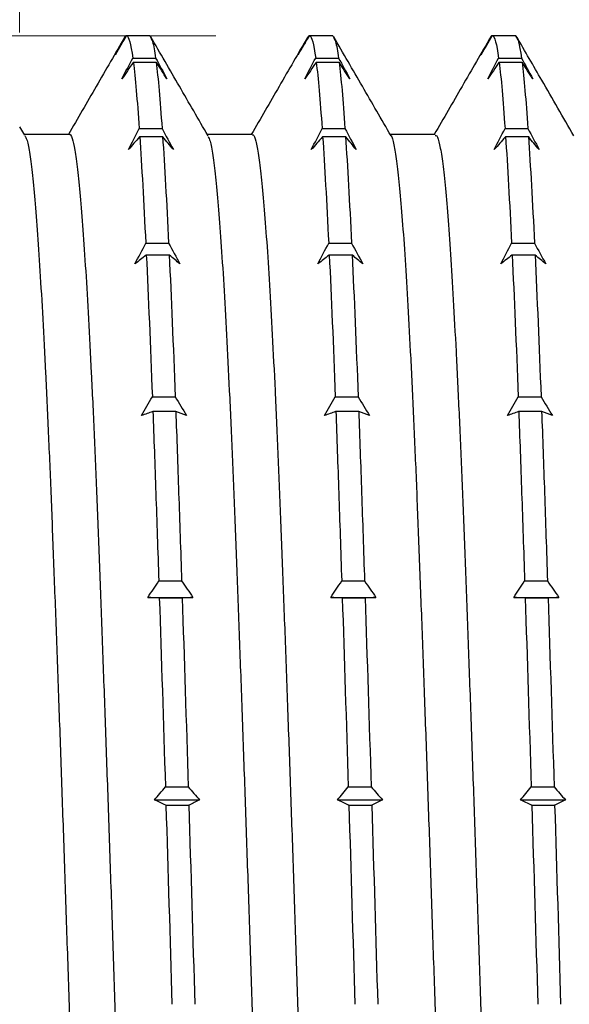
# Model space of a CAD drawing. Header units: millimetres. Extents: x 0 to 420, y 0 to 297.
# Tile 17 of 68: x 131 to 137, y 138 to 148. Entities that reach past the tile are written whole.
import ezdxf

# ---------------------------------------------------------------- set-up
doc = ezdxf.new("R2010")
doc.units = ezdxf.units.MM
doc.styles.add('SLDTEXTSTYLE0', font='TXT', dxfattribs={"width": 0.75})
doc.dimstyles.new('SLDDIMSTYLE0', dxfattribs={"dimtxt": 3.5, "dimasz": 3.302, "dimexe": 0, "dimexo": 0.0625, "dimgap": 0.875, "dimtad": 1, "dimrnd": 1e-09, "dimzin": 12, "dimdsep": 46, "dimtxsty": 'SLDTEXTSTYLE0', "dimsah": 1, "dimcen": 0.09, "dimadec": 0, "dimazin": 3, "dimtfac": 1, "dimtmove": 0, "dimatfit": 0, "dimfxl": 0, "dimfrac": 2, "dimtolj": 1, "dimtzin": 12, "dimarcsym": 0})

# ---------------------------------------------------------------- blocks, each defined once
blk = doc.blocks.new('_D_41')
at = {"color": 7, "linetype": 'Continuous', "lineweight": 0}
for p, q in [((131.282, 148.106), (131.282, 168.41)), ((151.082, 150.625), (151.082, 168.41)), ((131.282, 167.41), (124.932, 167.41)), ((151.082, 167.41), (131.282, 167.41)), ((151.082, 167.41), (157.432, 167.41))]:
    blk.add_line(p, q, dxfattribs=at)
at = {"color": 7, "linetype": 'Continuous', "lineweight": 18}
for points in [[(131.282, 167.41), (127.98, 167.918), (127.98, 166.902)], [(151.082, 167.41), (154.384, 166.902), (154.384, 167.918)]]:
    blk.add_solid(points, dxfattribs=at)
at = {"color": 7, "linetype": 'Continuous', "lineweight": 18, "insert": (136.455, 171.921), "char_height": 3.5, "attachment_point": 1, "style": 'SLDTEXTSTYLE0'}
blk.add_mtext('19,80', dxfattribs=at)
blk = doc.blocks.new('_D_44')
at = {"color": 7, "linetype": 'Continuous', "lineweight": 0}
for p, q in [((126.607, 148.07), (126.607, 154.42)), ((133.377, 148.07), (125.607, 148.07)), ((126.607, 127.176), (126.607, 148.07)), ((134.35, 127.176), (125.607, 127.176)), ((126.607, 127.176), (126.607, 120.826))]:
    blk.add_line(p, q, dxfattribs=at)
at = {"color": 7, "linetype": 'Continuous', "lineweight": 18}
for points in [[(126.607, 148.07), (127.115, 151.372), (126.099, 151.372)], [(126.607, 127.176), (126.099, 123.874), (127.115, 123.874)]]:
    blk.add_solid(points, dxfattribs=at)
at = {"color": 7, "linetype": 'Continuous', "lineweight": 18, "insert": (122.096, 130.784), "char_height": 3.5, "attachment_point": 1, "rotation": 90, "style": 'SLDTEXTSTYLE0'}
blk.add_mtext('20,89', dxfattribs=at)

msp = doc.modelspace()

# ---------------------------------------------------------------- linework, layer by layer
at = {"color": 7, "linetype": 'Continuous', "lineweight": 25}
for p, q in [((132.40622, 148.05045), (132.41968, 148.07466)), ((132.41968, 148.07466), (132.66391, 148.07466)), ((132.42329, 148.07035), (132.42573, 148.07457)), ((132.42573, 148.07457), (132.66996, 148.07457)), ((132.66996, 148.07457), (132.6724, 148.07035)), ((132.6724, 148.07035), (132.69478, 148.0306)), ((134.36007, 148.04757), (134.37353, 148.07466)), ((134.37353, 148.07466), (134.61776, 148.07466)), ((134.37714, 148.07035), (134.37957, 148.07457)), ((134.37957, 148.07457), (134.6238, 148.07457)), ((134.6238, 148.07457), (134.62624, 148.07035)), ((134.62624, 148.07035), (134.64906, 148.02984)), ((136.32737, 148.07466), (136.5716, 148.07466)), ((136.33098, 148.07035), (136.33342, 148.07457)), ((136.33342, 148.07457), (136.57765, 148.07457)), ((136.57765, 148.07457), (136.58009, 148.07035)), ((136.58009, 148.07035), (136.60307, 148.02954)), ((132.49031, 147.83395), (132.73454, 147.83395)), ((132.49625, 147.78936), (132.49382, 147.78525)), ((132.49625, 147.78936), (132.74048, 147.78936)), ((132.74292, 147.78525), (132.74048, 147.78936)), ((134.44416, 147.83395), (134.68839, 147.83395)), ((134.4501, 147.78936), (134.44766, 147.78525)), ((134.4501, 147.78936), (134.69433, 147.78936)), ((134.69677, 147.78525), (134.69433, 147.78936)), ((136.398, 147.83395), (136.64223, 147.83395)), ((136.40394, 147.78936), (136.40151, 147.78525)), ((136.40394, 147.78936), (136.64817, 147.78936)), ((136.65061, 147.78525), (136.64817, 147.78936)), ((131.33648, 147.00966), (131.28401, 147.10039)), ((131.81196, 147.01754), (131.33193, 147.01754)), ((132.5589, 147.08132), (132.80313, 147.08132)), ((133.7658, 147.01754), (133.28652, 147.01754)), ((134.51274, 147.08132), (134.75697, 147.08132)), ((135.71965, 147.01754), (135.24042, 147.01754)), ((136.46659, 147.08132), (136.71082, 147.08132)), ((132.56481, 146.99447), (132.56237, 146.99067)), ((132.56481, 146.99447), (132.80904, 146.99447)), ((132.81148, 146.99067), (132.80904, 146.99447)), ((134.51865, 146.99447), (134.51622, 146.99067)), ((134.51865, 146.99447), (134.76288, 146.99447)), ((134.76532, 146.99067), (134.76288, 146.99447)), ((136.4725, 146.99447), (136.47006, 146.99067)), ((136.4725, 146.99447), (136.71673, 146.99447)), ((136.71917, 146.99067), (136.71673, 146.99447)), ((132.62925, 145.85453), (132.87348, 145.85453)), ((134.5831, 145.85453), (134.82733, 145.85453)), ((136.53694, 145.85453), (136.78117, 145.85453)), ((132.6353, 145.72976), (132.63286, 145.72646)), ((132.6353, 145.72976), (132.87953, 145.72976)), ((132.88197, 145.72646), (132.87953, 145.72976)), ((134.58915, 145.72976), (134.58671, 145.72646)), ((134.58915, 145.72976), (134.83338, 145.72976)), ((134.83582, 145.72646), (134.83338, 145.72976)), ((136.54299, 145.72976), (136.54056, 145.72646)), ((136.54299, 145.72976), (136.78722, 145.72976)), ((136.78966, 145.72646), (136.78722, 145.72976)), ((132.69959, 144.21507), (132.94382, 144.21507)), ((134.65344, 144.21507), (134.89767, 144.21507)), ((136.60728, 144.21507), (136.85151, 144.21507)), ((132.70547, 144.05865), (132.70304, 144.05602)), ((132.70547, 144.05865), (132.94971, 144.05865)), ((132.95214, 144.05602), (132.94971, 144.05865)), ((134.65932, 144.05865), (134.65689, 144.05602)), ((134.65932, 144.05865), (134.90355, 144.05865)), ((134.90599, 144.05602), (134.90355, 144.05865)), ((136.61317, 144.05865), (136.61073, 144.05602)), ((136.61317, 144.05865), (136.8574, 144.05865)), ((136.85984, 144.05602), (136.8574, 144.05865)), ((132.76818, 142.24517), (133.01241, 142.24517)), ((134.72203, 142.24517), (134.96626, 142.24517)), ((136.67587, 142.24517), (136.9201, 142.24517)), ((132.65282, 142.07034), (133.13347, 142.07034)), ((134.60667, 142.07034), (135.08732, 142.07034)), ((136.56051, 142.07034), (137.04116, 142.07034)), ((132.77415, 142.06494), (132.77171, 142.0631)), ((132.77415, 142.06494), (133.01838, 142.06494)), ((133.02081, 142.0631), (133.01838, 142.06494)), ((134.72799, 142.06494), (134.72556, 142.0631)), ((134.72799, 142.06494), (134.97222, 142.06494)), ((134.97466, 142.0631), (134.97222, 142.06494)), ((136.68184, 142.06494), (136.6794, 142.0631)), ((136.68184, 142.06494), (136.92607, 142.06494)), ((136.92851, 142.0631), (136.92607, 142.06494)), ((132.83882, 140.04359), (133.08305, 140.04359)), ((134.79266, 140.04359), (135.03689, 140.04359)), ((136.74651, 140.04359), (136.99074, 140.04359)), ((132.7235, 139.90488), (133.20415, 139.90488)), ((134.67735, 139.90488), (135.15799, 139.90488)), ((136.63119, 139.90488), (137.11184, 139.90488)), ((132.84486, 139.84859), (132.84242, 139.84765)), ((132.84486, 139.84859), (133.08909, 139.84859)), ((133.09153, 139.84765), (133.08909, 139.84859)), ((134.7987, 139.84859), (134.79627, 139.84765)), ((134.7987, 139.84859), (135.04294, 139.84859)), ((135.04537, 139.84765), (135.04294, 139.84859)), ((136.75255, 139.84859), (136.75011, 139.84765)), ((136.75255, 139.84859), (136.99678, 139.84859)), ((136.99922, 139.84765), (136.99678, 139.84859))]:
    msp.add_line(p, q, dxfattribs=at)
for points in [[(132.41968, 148.07466), (132.38116, 148.00659), (132.34272, 147.93849), (132.30436, 147.87035)], [(132.30436, 147.87035), (132.34394, 147.93705), (132.38359, 148.00371), (132.42329, 148.07035)], [(132.42573, 148.07457), (132.4474, 148.06742), (132.46915, 147.98579), (132.49031, 147.83395)], [(134.37353, 148.07466), (134.33501, 148.00659), (134.29657, 147.93849), (134.25821, 147.87035)], [(134.25821, 147.87035), (134.29779, 147.93705), (134.33743, 148.00371), (134.37714, 148.07035)], [(134.37957, 148.07457), (134.40125, 148.06742), (134.423, 147.98579), (134.44416, 147.83395)], [(136.32737, 148.07466), (136.28885, 148.00659), (136.25041, 147.93849), (136.21206, 147.87035)], [(136.21206, 147.87035), (136.25164, 147.93705), (136.29128, 148.00371), (136.33098, 148.07035)], [(136.33342, 148.07457), (136.35509, 148.06742), (136.37684, 147.98579), (136.398, 147.83395)], [(136.57765, 148.07457), (136.59932, 148.06742), (136.62107, 147.98579), (136.64223, 147.83395)], [(132.37495, 147.61348), (132.41332, 147.68701), (132.45178, 147.7605), (132.49031, 147.83395)], [(132.49382, 147.78525), (132.45413, 147.72802), (132.41451, 147.67076), (132.37495, 147.61348)], [(132.73454, 147.83395), (132.77494, 147.76048), (132.81529, 147.687), (132.85559, 147.61348)], [(132.85559, 147.61348), (132.81813, 147.67077), (132.78057, 147.72803), (132.74292, 147.78525)], [(134.32879, 147.61348), (134.36717, 147.68701), (134.40562, 147.7605), (134.44416, 147.83395)], [(134.44766, 147.78525), (134.40798, 147.72802), (134.36835, 147.67076), (134.32879, 147.61348)], [(134.68839, 147.83395), (134.72879, 147.76048), (134.76914, 147.687), (134.80944, 147.61348)], [(134.80944, 147.61348), (134.77198, 147.67077), (134.73442, 147.72803), (134.69677, 147.78525)], [(136.28264, 147.61348), (136.32101, 147.68701), (136.35947, 147.7605), (136.398, 147.83395)], [(136.40151, 147.78525), (136.36182, 147.72802), (136.3222, 147.67076), (136.28264, 147.61348)], [(136.64223, 147.83395), (136.68263, 147.76048), (136.72299, 147.687), (136.76329, 147.61348)], [(136.76329, 147.61348), (136.72583, 147.67077), (136.68827, 147.72803), (136.65061, 147.78525)], [(132.44351, 146.85575), (132.48189, 146.93098), (132.52035, 147.00617), (132.5589, 147.08132)], [(132.80313, 147.08132), (132.84352, 147.00616), (132.88386, 146.93097), (132.92416, 146.85575)], [(134.39736, 146.85575), (134.43574, 146.93098), (134.4742, 147.00617), (134.51274, 147.08132)], [(134.75697, 147.08132), (134.79737, 147.00616), (134.83771, 146.93097), (134.87801, 146.85575)], [(136.3512, 146.85575), (136.38958, 146.93098), (136.42805, 147.00617), (136.46659, 147.08132)], [(136.71082, 147.08132), (136.75121, 147.00616), (136.79156, 146.93097), (136.83185, 146.85575)], [(132.56237, 146.99067), (132.52269, 146.94572), (132.48307, 146.90074), (132.44351, 146.85575)], [(132.56481, 146.99447), (132.58584, 146.68004), (132.60754, 146.29672), (132.62925, 145.85453)], [(132.80904, 146.99447), (132.83007, 146.68004), (132.85177, 146.29672), (132.87348, 145.85453)], [(132.92416, 146.85575), (132.88669, 146.90075), (132.84913, 146.94572), (132.81148, 146.99067)], [(134.51622, 146.99067), (134.47654, 146.94572), (134.43691, 146.90074), (134.39736, 146.85575)], [(134.51865, 146.99447), (134.53969, 146.68004), (134.56139, 146.29672), (134.5831, 145.85453)], [(134.76288, 146.99447), (134.78392, 146.68004), (134.80562, 146.29672), (134.82733, 145.85453)], [(134.87801, 146.85575), (134.84054, 146.90075), (134.80298, 146.94572), (134.76532, 146.99067)], [(136.47006, 146.99067), (136.43038, 146.94572), (136.39076, 146.90074), (136.3512, 146.85575)], [(136.4725, 146.99447), (136.49353, 146.68004), (136.51524, 146.29672), (136.53694, 145.85453)], [(136.71673, 146.99447), (136.73776, 146.68004), (136.75947, 146.29672), (136.78117, 145.85453)], [(136.83185, 146.85575), (136.79439, 146.90075), (136.75682, 146.94572), (136.71917, 146.99067)], [(132.51393, 145.63516), (132.55229, 145.70832), (132.59073, 145.78144), (132.62925, 145.85453)], [(132.87348, 145.85453), (132.9139, 145.78143), (132.95427, 145.70831), (132.99458, 145.63516)], [(134.46778, 145.63516), (134.50614, 145.70832), (134.54458, 145.78144), (134.5831, 145.85453)], [(134.82733, 145.85453), (134.86774, 145.78143), (134.90811, 145.70831), (134.94843, 145.63516)], [(136.42163, 145.63516), (136.45998, 145.70832), (136.49842, 145.78144), (136.53694, 145.85453)], [(136.78117, 145.85453), (136.82159, 145.78143), (136.86196, 145.70831), (136.90227, 145.63516)], [(132.63286, 145.72646), (132.59316, 145.69604), (132.55352, 145.66561), (132.51393, 145.63516)], [(132.6353, 145.72976), (132.65702, 145.27636), (132.67868, 144.76551), (132.69959, 144.21507)], [(132.87953, 145.72976), (132.90125, 145.27636), (132.92291, 144.76551), (132.94382, 144.21507)], [(132.99458, 145.63516), (132.95714, 145.66561), (132.9196, 145.69605), (132.88197, 145.72646)], [(134.58671, 145.72646), (134.54701, 145.69604), (134.50736, 145.66561), (134.46778, 145.63516)], [(134.58915, 145.72976), (134.61087, 145.27636), (134.63252, 144.76551), (134.65344, 144.21507)], [(134.83338, 145.72976), (134.8551, 145.27636), (134.87675, 144.76551), (134.89767, 144.21507)], [(134.94843, 145.63516), (134.91099, 145.66561), (134.87345, 145.69605), (134.83582, 145.72646)], [(136.54056, 145.72646), (136.50085, 145.69604), (136.46121, 145.66561), (136.42163, 145.63516)], [(136.54299, 145.72976), (136.56472, 145.27636), (136.58637, 144.76551), (136.60728, 144.21507)], [(136.78722, 145.72976), (136.80895, 145.27636), (136.8306, 144.76551), (136.85151, 144.21507)], [(136.90227, 145.63516), (136.86483, 145.66561), (136.82729, 145.69605), (136.78966, 145.72646)], [(132.5842, 144.01291), (132.62258, 144.08033), (132.66105, 144.14772), (132.69959, 144.21507)], [(132.94382, 144.21507), (132.98421, 144.14771), (133.02456, 144.08032), (133.06485, 144.01291)], [(134.53805, 144.01291), (134.57643, 144.08033), (134.61489, 144.14772), (134.65344, 144.21507)], [(134.89767, 144.21507), (134.93806, 144.14771), (134.9784, 144.08032), (135.01869, 144.01291)], [(136.49189, 144.01291), (136.53027, 144.08033), (136.56874, 144.14772), (136.60728, 144.21507)], [(136.85151, 144.21507), (136.89191, 144.14771), (136.93225, 144.08032), (136.97254, 144.01291)], [(132.70304, 144.05602), (132.66337, 144.04166), (132.62375, 144.02728), (132.5842, 144.01291)], [(133.06485, 144.01291), (133.02738, 144.02729), (132.98981, 144.04166), (132.95214, 144.05602)], [(134.65689, 144.05602), (134.61721, 144.04166), (134.5776, 144.02728), (134.53805, 144.01291)], [(135.01869, 144.01291), (134.98122, 144.02729), (134.94365, 144.04166), (134.90599, 144.05602)], [(136.61073, 144.05602), (136.57106, 144.04166), (136.53144, 144.02728), (136.49189, 144.01291)], [(136.97254, 144.01291), (136.93507, 144.02729), (136.8975, 144.04166), (136.85984, 144.05602)], [(132.65282, 142.07034), (132.69119, 142.12865), (132.72965, 142.18692), (132.76818, 142.24517)], [(133.01241, 142.24517), (133.05281, 142.18691), (133.09317, 142.12864), (133.13347, 142.07034)], [(134.60667, 142.07034), (134.64504, 142.12865), (134.68349, 142.18692), (134.72203, 142.24517)], [(134.96626, 142.24517), (135.00666, 142.18691), (135.04701, 142.12864), (135.08732, 142.07034)], [(136.56051, 142.07034), (136.59889, 142.12865), (136.63734, 142.18692), (136.67587, 142.24517)], [(136.9201, 142.24517), (136.96051, 142.18691), (137.00086, 142.12864), (137.04116, 142.07034)], [(132.77171, 142.0631), (132.73202, 142.06552), (132.69239, 142.06793), (132.65282, 142.07034)], [(133.13347, 142.07034), (133.09601, 142.06793), (133.05846, 142.06552), (133.02081, 142.0631)], [(134.72556, 142.0631), (134.68586, 142.06552), (134.64623, 142.06793), (134.60667, 142.07034)], [(135.08732, 142.07034), (135.04986, 142.06793), (135.01231, 142.06552), (134.97466, 142.0631)], [(136.6794, 142.0631), (136.63971, 142.06552), (136.60008, 142.06793), (136.56051, 142.07034)], [(137.04116, 142.07034), (137.00371, 142.06793), (136.96615, 142.06552), (136.92851, 142.0631)], [(132.77415, 142.06494), (132.7954, 141.42071), (132.81718, 140.73998), (132.83882, 140.04359)], [(133.01838, 142.06494), (133.03963, 141.42071), (133.06142, 140.73998), (133.08305, 140.04359)], [(134.72799, 142.06494), (134.74925, 141.42071), (134.77103, 140.73998), (134.79266, 140.04359)], [(134.97222, 142.06494), (134.99348, 141.42071), (135.01526, 140.73998), (135.03689, 140.04359)], [(136.68184, 142.06494), (136.70309, 141.42071), (136.72488, 140.73998), (136.74651, 140.04359)], [(136.92607, 142.06494), (136.94732, 141.42071), (136.96911, 140.73998), (136.99074, 140.04359)], [(132.7235, 139.90488), (132.76186, 139.95114), (132.8003, 139.99738), (132.83882, 140.04359)], [(133.08305, 140.04359), (133.12346, 139.99737), (133.16383, 139.95113), (133.20415, 139.90488)], [(134.67735, 139.90488), (134.7157, 139.95114), (134.75414, 139.99738), (134.79266, 140.04359)], [(135.03689, 140.04359), (135.07731, 139.99737), (135.11768, 139.95113), (135.15799, 139.90488)], [(136.63119, 139.90488), (136.66955, 139.95114), (136.70799, 139.99738), (136.74651, 140.04359)], [(136.99074, 140.04359), (137.03116, 139.99737), (137.07152, 139.95113), (137.11184, 139.90488)], [(132.84242, 139.84765), (132.80272, 139.86672), (132.76308, 139.88579), (132.7235, 139.90488)], [(133.20415, 139.90488), (133.1667, 139.88579), (133.12916, 139.86671), (133.09153, 139.84765)], [(134.79627, 139.84765), (134.75657, 139.86672), (134.71692, 139.88579), (134.67735, 139.90488)], [(135.15799, 139.90488), (135.12055, 139.88579), (135.08301, 139.86671), (135.04537, 139.84765)], [(136.75011, 139.84765), (136.71041, 139.86672), (136.67077, 139.88579), (136.63119, 139.90488)], [(137.11184, 139.90488), (137.0744, 139.88579), (137.03685, 139.86671), (136.99922, 139.84765)], [(132.84486, 139.84859), (132.86659, 139.14516), (132.8881, 138.42832), (132.90873, 137.72074)], [(133.08909, 139.84859), (133.11082, 139.14516), (133.13233, 138.42832), (133.15296, 137.72074)], [(134.7987, 139.84859), (134.82044, 139.14516), (134.84194, 138.42832), (134.86258, 137.72074)], [(135.04294, 139.84859), (135.06467, 139.14516), (135.08618, 138.42832), (135.10681, 137.72074)], [(136.75255, 139.84859), (136.77428, 139.14516), (136.79579, 138.42832), (136.81642, 137.72074)], [(136.99678, 139.84859), (137.01852, 139.14516), (137.04002, 138.42832), (137.06065, 137.72074)]]:
    msp.add_open_spline(points, degree=3, dxfattribs=at)
for points, knots in [([(136.31391, 148.05507), (136.31553, 148.06), (136.32, 148.07363), (136.3245, 148.07426), (136.32737, 148.07466)], [0, 0, 0, 0, 0.362055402, 1, 1, 1, 1]), ([(132.40621, 148.06105), (132.30414, 147.8845), (132.10303, 147.53666), (131.90189, 147.18883), (131.80283, 147.01754)], [0, 0, 0, 0, 0.50753654, 1, 1, 1, 1]), ([(133.29432, 147.00406), (133.19228, 147.18051), (132.9882, 147.53343), (132.78414, 147.88637), (132.68211, 148.06285)], [0, 0, 0, 0, 0.49997656, 1, 1, 1, 1]), ([(132.68212, 148.04989), (132.68891, 148.04055), (132.70649, 148.01634), (132.72387, 147.90335), (132.73454, 147.83395)], [0, 0, 0, 0, 0.38579655, 1, 1, 1, 1]), ([(134.36006, 148.06105), (134.25799, 147.8845), (134.05688, 147.53666), (133.85573, 147.18883), (133.75668, 147.01754)], [0, 0, 0, 0, 0.50753654, 1, 1, 1, 1]), ([(135.24917, 147.00241), (135.14709, 147.17892), (134.94293, 147.53197), (134.73879, 147.88504), (134.63672, 148.06159)], [0, 0, 0, 0, 0.4999692, 1, 1, 1, 1]), ([(134.63674, 148.04833), (134.64326, 148.03924), (134.66059, 148.01512), (134.67771, 147.90351), (134.68839, 147.83395)], [0, 0, 0, 0, 0.37667959, 1, 1, 1, 1]), ([(136.3139, 148.06105), (136.21183, 147.8845), (136.01073, 147.53666), (135.80958, 147.18883), (135.71052, 147.01754)], [0, 0, 0, 0, 0.50753654, 1, 1, 1, 1]), ([(137.20322, 147.00207), (137.08839, 147.20063), (136.88426, 147.55362), (136.68016, 147.90664), (136.59087, 148.06108)], [0, 0, 0, 0, 0.56250302, 1, 1, 1, 1]), ([(132.49625, 147.78936), (132.50693, 147.70571), (132.51744, 147.60434), (132.53798, 147.36909), (132.5483, 147.23424), (132.5589, 147.08132)], [0, 0, 0, 0, 0.5, 0.5, 1, 1, 1, 1]), ([(132.74048, 147.78936), (132.75116, 147.70571), (132.76168, 147.60434), (132.78221, 147.36909), (132.79253, 147.23424), (132.80313, 147.08132)], [0, 0, 0, 0, 0.5, 0.5, 1, 1, 1, 1]), ([(134.4501, 147.78936), (134.46078, 147.70571), (134.47129, 147.60434), (134.49183, 147.36909), (134.50214, 147.23424), (134.51274, 147.08132)], [0, 0, 0, 0, 0.5, 0.5, 1, 1, 1, 1]), ([(134.69433, 147.78936), (134.70501, 147.70571), (134.71552, 147.60434), (134.73606, 147.36909), (134.74637, 147.23424), (134.75697, 147.08132)], [0, 0, 0, 0, 0.5, 0.5, 1, 1, 1, 1]), ([(136.40394, 147.78936), (136.41462, 147.70571), (136.42514, 147.60434), (136.44567, 147.36909), (136.45599, 147.23424), (136.46659, 147.08132)], [0, 0, 0, 0, 0.5, 0.5, 1, 1, 1, 1]), ([(136.64817, 147.78936), (136.65885, 147.70571), (136.66937, 147.60434), (136.68991, 147.36909), (136.70022, 147.23424), (136.71082, 147.08132)], [0, 0, 0, 0, 0.5, 0.5, 1, 1, 1, 1]), ([(131.81195, 147.01741), (131.81198, 147.01745), (131.82198, 147.03158), (131.84207, 146.9827), (131.87179, 146.86464), (131.90098, 146.65527), (131.92907, 146.37048), (131.95786, 146.00806), (131.9874, 145.5691), (132.01736, 145.0568), (132.04733, 144.47762), (132.07691, 143.83972), (132.10578, 143.15136), (132.13384, 142.41619), (132.16296, 141.63644), (132.19266, 140.81553), (132.22268, 139.96336), (132.25255, 139.09132), (132.28196, 138.21128), (132.31041, 137.33108), (132.33875, 136.45364), (132.36812, 135.58188), (132.39796, 134.72303), (132.42798, 133.88884), (132.45772, 133.09047), (132.48691, 132.3377), (132.51501, 131.63409), (132.54378, 130.98171), (132.57333, 130.38386), (132.60328, 129.84817), (132.63325, 129.38223), (132.66284, 128.99215), (132.69171, 128.68003), (132.71977, 128.4496), (132.74597, 128.30371), (132.76281, 128.27191), (132.76979, 128.2587)], [0, 0, 0, 0, 0.00009859, 0.03092397, 0.06166135, 0.09217427, 0.12237188, 0.15275772, 0.18342125, 0.21422797, 0.24503956, 0.27571759, 0.30612717, 0.33631594, 0.36680812, 0.39753415, 0.42835787, 0.45914051, 0.4897444, 0.52003663, 0.55029986, 0.58088414, 0.61165776, 0.64248327, 0.67322187, 0.70373706, 0.73393588, 0.76431905, 0.79498092, 0.82578705, 0.85659915, 0.88727874, 0.91769092, 0.94787894, 0.97836878, 1, 1, 1, 1]), ([(133.76581, 147.00849), (133.76891, 147.01107), (133.782, 147.02197), (133.8051, 146.9554), (133.83469, 146.80869), (133.86358, 146.57596), (133.89163, 146.26722), (133.92073, 145.88125), (133.95043, 145.41919), (133.98044, 144.88557), (134.01032, 144.28739), (134.03974, 143.63332), (134.06822, 142.93028), (134.09653, 142.1812), (134.12589, 141.38811), (134.15572, 140.55643), (134.18574, 139.69692), (134.21549, 138.82115), (134.2447, 137.94072), (134.27281, 137.06107), (134.30156, 136.18505), (134.33109, 135.316), (134.36104, 134.46349), (134.39101, 133.63916), (134.42061, 132.85389), (134.44951, 132.11606), (134.47756, 131.42794), (134.50666, 130.79188), (134.53635, 130.21221), (134.56636, 129.69725), (134.59624, 129.254), (134.62567, 128.88814), (134.65416, 128.59972), (134.68247, 128.39535), (134.70583, 128.28083), (134.71968, 128.26467), (134.72363, 128.26006)], [0, 0, 0, 0, 0.00957009, 0.0403835, 0.07106655, 0.10148423, 0.13167122, 0.16215668, 0.19287911, 0.22370247, 0.25448799, 0.28509794, 0.31539926, 0.34565482, 0.3762334, 0.40700447, 0.4378307, 0.46857324, 0.49909552, 0.52929859, 0.55967401, 0.59033121, 0.62113588, 0.65194976, 0.68263435, 0.71305462, 0.74324099, 0.77372408, 0.80444519, 0.83526829, 0.86605465, 0.89666649, 0.92697071, 0.9572237, 0.98780024, 1, 1, 1, 1]), ([(131.33646, 147.00409), (131.34218, 146.99662), (131.35787, 146.97611), (131.38334, 146.86128), (131.41252, 146.65616), (131.44061, 146.37025), (131.46939, 146.00813), (131.49894, 145.56908), (131.5289, 145.0568), (131.55887, 144.47762), (131.58845, 143.83971), (131.61732, 143.15136), (131.64537, 142.41618), (131.6745, 141.63643), (131.7042, 140.81552), (131.73422, 139.96336), (131.76409, 139.09132), (131.7935, 138.21127), (131.82195, 137.33108), (131.85029, 136.45364), (131.87966, 135.58188), (131.9095, 134.72303), (131.93952, 133.88884), (131.96926, 133.09046), (131.99845, 132.33769), (132.02655, 131.63409), (132.05532, 130.98171), (132.08486, 130.38386), (132.11482, 129.84815), (132.14479, 129.38229), (132.17438, 128.99195), (132.20325, 128.68078), (132.2313, 128.4468), (132.26042, 128.29821), (132.28358, 128.22948), (132.29699, 128.2396), (132.30043, 128.24219)], [0, 0, 0, 0, 0.01748699, 0.04803052, 0.07835101, 0.10835817, 0.13855238, 0.16902252, 0.19963495, 0.23025222, 0.26073677, 0.29095457, 0.32095295, 0.35125283, 0.38178508, 0.41241441, 0.44300291, 0.47341379, 0.50351498, 0.53358735, 0.56397875, 0.59455828, 0.62518939, 0.65573413, 0.68605687, 0.71606524, 0.74625679, 0.77672529, 0.80733714, 0.83795491, 0.86844102, 0.8986614, 0.92865903, 0.95895659, 0.98948754, 1, 1, 1, 1]), ([(133.2943, 146.99607), (133.30175, 146.98289), (133.31917, 146.95211), (133.34623, 146.80594), (133.37512, 146.57668), (133.40317, 146.26702), (133.43227, 145.8813), (133.46197, 145.41917), (133.49198, 144.88557), (133.52186, 144.28739), (133.55128, 143.63331), (133.57976, 142.93028), (133.60807, 142.1812), (133.63742, 141.38811), (133.66726, 140.55643), (133.69728, 139.69691), (133.72703, 138.82114), (133.75624, 137.94072), (133.78435, 137.06107), (133.8131, 136.18504), (133.84263, 135.31599), (133.87258, 134.46349), (133.90255, 133.63916), (133.93215, 132.85388), (133.96105, 132.11605), (133.9891, 131.42794), (134.01819, 130.79187), (134.04789, 130.21222), (134.0779, 129.69722), (134.10778, 129.25409), (134.13721, 128.88778), (134.1657, 128.60101), (134.194, 128.39051), (134.22335, 128.27), (134.24356, 128.21966), (134.25391, 128.23363), (134.25427, 128.23413)], [0, 0, 0, 0, 0.02290869, 0.05352234, 0.08387123, 0.11398994, 0.14440645, 0.1750594, 0.20581304, 0.23652893, 0.26706965, 0.29730243, 0.32748957, 0.35799898, 0.38870046, 0.41945697, 0.45012998, 0.48058322, 0.51071798, 0.5410247, 0.57161257, 0.60234756, 0.63309175, 0.66370694, 0.6940584, 0.7241765, 0.75459065, 0.78524227, 0.81599567, 0.84671239, 0.87725499, 0.90749067, 0.93767523, 0.96818263, 0.99888314, 1, 1, 1, 1]), ([(135.24917, 147.00164), (135.24936, 147.00158), (135.25953, 146.99847), (135.27963, 146.91507), (135.30906, 146.74657), (135.33757, 146.48898), (135.36585, 146.15684), (135.39519, 145.74717), (135.42502, 145.26251), (135.45504, 144.70822), (135.4848, 144.09188), (135.51403, 143.42237), (135.54216, 142.70494), (135.57087, 141.94215), (135.6004, 141.13613), (135.63033, 140.2947), (135.66032, 139.42893), (135.68993, 138.55056), (135.71885, 137.67005), (135.74689, 136.79122), (135.77597, 135.9169), (135.80565, 135.05167), (135.83565, 134.20661), (135.86555, 133.39317), (135.89499, 132.62191), (135.92351, 131.89917), (135.95178, 131.22676), (135.98112, 130.60733), (136.01094, 130.04668), (136.04096, 129.55311), (136.07073, 129.13311), (136.09996, 128.7914), (136.12809, 128.52764), (136.1568, 128.34588), (136.18362, 128.24443), (136.20085, 128.24202), (136.20813, 128.24101)], [0, 0, 0, 0, 0.000580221, 0.031330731, 0.06190906, 0.092182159, 0.122393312, 0.152928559, 0.183659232, 0.214448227, 0.245156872, 0.275648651, 0.305819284, 0.336149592, 0.366764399, 0.397529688, 0.428307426, 0.458959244, 0.489350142, 0.519498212, 0.549937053, 0.580616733, 0.61140151, 0.642152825, 0.67273302, 0.703008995, 0.733217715, 0.76375091, 0.794480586, 0.825269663, 0.855979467, 0.886473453, 0.916645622, 0.946973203, 0.977586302, 1, 1, 1, 1]), ([(135.71965, 147.00755), (135.72583, 147.00838), (135.742, 147.01056), (135.76809, 146.91912), (135.79752, 146.7455), (135.82604, 146.48927), (135.85432, 146.15676), (135.88366, 145.7472), (135.91348, 145.26251), (135.9435, 144.70822), (135.97326, 144.09188), (136.00249, 143.42238), (136.03062, 142.70494), (136.05934, 141.94215), (136.08886, 141.13613), (136.1188, 140.29471), (136.14878, 139.42894), (136.17839, 138.55056), (136.20731, 137.67006), (136.23535, 136.79122), (136.26443, 135.9169), (136.29411, 135.05168), (136.32412, 134.20662), (136.35401, 133.39318), (136.38345, 132.62192), (136.41197, 131.89918), (136.44024, 131.22677), (136.46958, 130.60734), (136.4994, 130.04668), (136.52942, 129.55313), (136.55919, 129.13304), (136.58842, 128.79167), (136.61655, 128.52666), (136.64527, 128.34957), (136.66573, 128.2598), (136.67656, 128.2539), (136.67745, 128.25342)], [0, 0, 0, 0, 0.0190486, 0.04983653, 0.08045206, 0.110762, 0.14100991, 0.17158231, 0.20235037, 0.23317683, 0.26392284, 0.29445172, 0.32465906, 0.35502627, 0.38567832, 0.41648104, 0.44729623, 0.47798534, 0.50841322, 0.53859797, 0.56907385, 0.59979085, 0.63061309, 0.66140182, 0.69201922, 0.72233204, 0.75257751, 0.78314785, 0.81391492, 0.84474146, 0.87548863, 0.90601972, 0.9362286, 0.96659308, 0.99724342, 1, 1, 1, 1]), ([(132.70547, 144.05865), (132.71599, 143.77637), (132.72614, 143.48615), (132.74685, 142.88249), (132.75744, 142.56872), (132.76818, 142.24517)], [0, 0, 0, 0, 0.5, 0.5, 1, 1, 1, 1]), ([(132.94971, 144.05865), (132.96022, 143.77637), (132.97037, 143.48615), (132.99108, 142.88249), (133.00167, 142.56872), (133.01241, 142.24517)], [0, 0, 0, 0, 0.5, 0.5, 1, 1, 1, 1]), ([(134.65932, 144.05865), (134.66984, 143.77637), (134.67998, 143.48615), (134.7007, 142.88249), (134.71129, 142.56872), (134.72203, 142.24517)], [0, 0, 0, 0, 0.5, 0.5, 1, 1, 1, 1]), ([(134.90355, 144.05865), (134.91407, 143.77637), (134.92421, 143.48615), (134.94493, 142.88249), (134.95552, 142.56872), (134.96626, 142.24517)], [0, 0, 0, 0, 0.5, 0.5, 1, 1, 1, 1]), ([(136.61317, 144.05865), (136.62368, 143.77637), (136.63383, 143.48615), (136.65455, 142.88249), (136.66513, 142.56872), (136.67587, 142.24517)], [0, 0, 0, 0, 0.5, 0.5, 1, 1, 1, 1]), ([(136.8574, 144.05865), (136.86791, 143.77637), (136.87806, 143.48615), (136.89878, 142.88249), (136.90936, 142.56872), (136.9201, 142.24517)], [0, 0, 0, 0, 0.5, 0.5, 1, 1, 1, 1])]:
    msp.add_open_spline(points, degree=3, knots=knots, dxfattribs=at)

# ---------------------------------------------------------------- dimensions: what is measured, and where the dimension line sits
at = {"color": 7, "linetype": 'Continuous', "lineweight": 18}
dim = msp.add_linear_dim(base=(131.28168, 167.40972), p1=(151.08168, 149.62509), p2=(131.28168, 147.10582), dimstyle='SLDDIMSTYLE0', dxfattribs=at)
dim.commit()
dim.dimension.update_dxf_attribs({"geometry": '_D_41', "text_midpoint": (142.27422, 167.40972), "dimtype": 160})
dim = msp.add_linear_dim(base=(126.60727, 148.07035), p1=(135.35045, 127.17553), p2=(134.37714, 148.07035), angle=90, dimstyle='SLDDIMSTYLE0', dxfattribs=at)
dim.commit()
dim.dimension.update_dxf_attribs({"geometry": '_D_44', "text_midpoint": (126.60727, 136.60255), "dimtype": 160})

doc.saveas('drawing.dxf')
